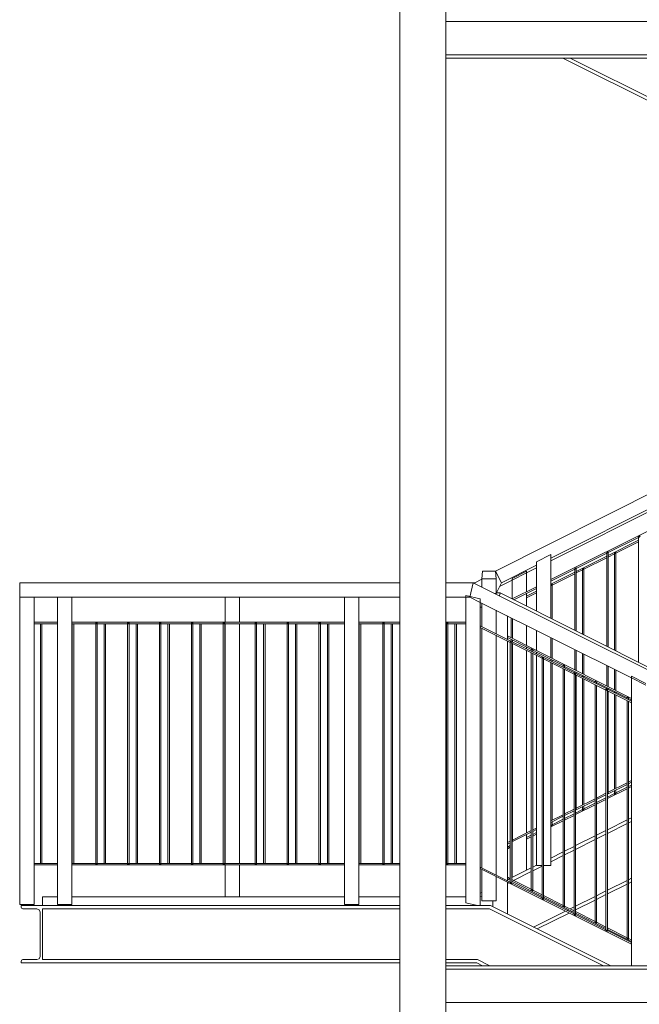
# Model space of a CAD drawing. Header units: centimetres. Extents: x -1589 to 108054, y -205274 to 31709.
# Tile 54 of 256: x -136 to 80, y -4782 to -4440. Entities that reach past the tile are written whole.
import ezdxf

# ---------------------------------------------------------------- set-up
doc = ezdxf.new("R2010")
doc.units = ezdxf.units.CM
doc.header["$LTSCALE"] = 0.01
doc.header["$MEASUREMENT"] = 0
doc.layers.add('2_barierki.ISTN_Nr_pióra__1', color=8, linetype='Continuous', lineweight=0)
doc.layers.add('2_lądowisko_IFC.ISTN_Nr_pióra__1', color=8, linetype='Continuous', lineweight=9)

msp = doc.modelspace()

# ---------------------------------------------------------------- linework, layer by layer
at = {"layer": '2_barierki.ISTN_Nr_pióra__1', "color": 8, "linetype": 'Continuous', "lineweight": 5, "ltscale": 0.1}
for p, q in [((29.98296, -4631.63556), (219.79066, -4536.21413)), ((49.2649, -4627.07833), (144.2649, -4579.46512)), ((49.2649, -4628.03194), (135.82554, -4584.75162)), ((49.2649, -4634.59258), (144.2649, -4587.17522)), ((69.23712, -4625.18267), (79.84823, -4619.88634)), ((69.23712, -4626.17615), (79.84823, -4620.87059)), ((79.84823, -4619.60693), (80.34823, -4619.35737)), ((79.84823, -4619.88634), (79.84823, -4619.60693)), ((79.84823, -4619.88634), (80.34823, -4619.63678)), ((79.84823, -4663.40859), (79.84823, -4619.88634)), ((71.90887, -4625.39929), (79.84823, -4621.42961)), ((44.2649, -4628.36765), (49.2649, -4625.872)), ((49.2649, -4648.06522), (49.2649, -4625.872)), ((58.12601, -4630.72856), (68.73712, -4625.43223)), ((58.12601, -4631.73171), (68.73712, -4626.42615)), ((60.79776, -4630.95485), (68.73712, -4626.98517)), ((68.73712, -4625.15282), (69.23712, -4624.90326)), ((68.73712, -4625.43223), (68.73712, -4625.15282)), ((68.73712, -4625.43223), (69.23712, -4625.18267)), ((68.73712, -4657.83425), (68.73712, -4625.43223)), ((69.23712, -4625.18267), (69.23712, -4624.90326)), ((69.23712, -4658.0851), (69.23712, -4625.18267)), ((69.23712, -4626.73517), (71.40887, -4625.64929)), ((71.40887, -4625.36978), (71.90887, -4625.11978)), ((71.40887, -4625.64929), (71.40887, -4625.36978)), ((71.40887, -4625.64929), (71.90887, -4625.39929)), ((71.40887, -4659.17465), (71.40887, -4625.64929)), ((71.90887, -4625.39929), (71.90887, -4625.11978)), ((71.90887, -4659.42549), (71.90887, -4625.39929)), ((32.02183, -4635.72041), (44.2649, -4629.58429)), ((40.82554, -4632.25162), (44.2649, -4630.53194)), ((44.2649, -4645.55677), (44.2649, -4628.36765)), ((49.2649, -4635.15141), (57.62601, -4630.97812)), ((57.62601, -4630.69871), (58.12601, -4630.44915)), ((57.62601, -4630.97812), (57.62601, -4630.69871)), ((57.62601, -4630.97812), (58.12601, -4630.72856)), ((57.62601, -4652.25991), (57.62601, -4630.97812)), ((58.12601, -4630.72856), (58.12601, -4630.44915)), ((58.12601, -4652.51076), (58.12601, -4630.72856)), ((58.12601, -4632.29072), (60.29776, -4631.20485)), ((60.29776, -4630.92534), (60.79776, -4630.67534)), ((60.29776, -4631.20485), (60.29776, -4630.92534)), ((60.29776, -4631.20485), (60.79776, -4630.95485)), ((60.29776, -4653.60031), (60.29776, -4631.20485)), ((60.79776, -4630.95485), (60.79776, -4630.67534)), ((60.79776, -4653.85115), (60.79776, -4630.95485)), ((22.76489, -4635.69177), (25.20025, -4634.47409)), ((25.20025, -4634.38078), (25.41755, -4631.63556)), ((25.20025, -4634.38078), (25.20025, -4637.18923)), ((30.20025, -4634.38078), (25.20025, -4634.38078)), ((25.41755, -4631.63556), (29.98296, -4631.63556)), ((29.98296, -4631.63556), (32.02183, -4635.72041)), ((30.20025, -4634.38078), (29.98296, -4631.63556)), ((30.20025, -4639.38078), (30.20025, -4634.38078)), ((35.82554, -4634.16145), (40.82554, -4631.66145)), ((35.82554, -4634.75162), (40.82554, -4632.25162)), ((35.82554, -4634.75162), (35.82554, -4634.16145)), ((40.82554, -4632.25162), (40.82554, -4631.66145)), ((40.82554, -4638.80492), (40.82554, -4632.25162)), ((49.2649, -4636.16226), (57.62601, -4631.98171)), ((49.68665, -4636.5104), (57.62601, -4632.54072)), ((-135.80015, -4640.69177), (-135.80015, -4635.69177)), ((-3.2996, -4635.69177), (-135.80015, -4635.69177)), ((22.20025, -4635.69177), (12.7004, -4635.69177)), ((21.02171, -4640.69177), (22.20025, -4635.69177)), ((289.38971, -4769.05833), (22.20022, -4635.69177)), ((22.20025, -4635.69177), (22.76489, -4635.69177)), ((22.76489, -4635.69177), (22.84031, -4636.01127)), ((30.28607, -4639.20832), (32.02183, -4635.72041)), ((31.40368, -4636.96255), (35.82554, -4634.75162)), ((35.80331, -4641.31167), (44.2649, -4637.08824)), ((35.82554, -4641.30057), (35.82554, -4634.75162)), ((36.36167, -4641.5918), (44.2649, -4637.64706)), ((49.2649, -4636.44177), (49.68665, -4636.23089)), ((49.2649, -4636.72128), (49.68665, -4636.5104)), ((49.68665, -4636.5104), (49.68665, -4636.23089)), ((49.68665, -4648.27681), (49.68665, -4636.5104)), ((-135.80015, -4640.69177), (-130.80015, -4640.69177)), ((-135.80015, -4747.69177), (-135.80015, -4640.69177)), ((-122.65523, -4640.69177), (-130.80015, -4640.69177)), ((-130.80015, -4747.69177), (-130.80015, -4640.69177)), ((-122.65523, -4640.69177), (-117.65523, -4640.69177)), ((-122.65523, -4747.69177), (-122.65523, -4640.69177)), ((-22.65523, -4640.69177), (-117.65523, -4640.69177)), ((-117.65523, -4747.69177), (-117.65523, -4640.69177)), ((-64.17446, -4649.44177), (-64.17446, -4640.69177)), ((-59.17446, -4649.44177), (-59.17446, -4640.69177)), ((-22.65523, -4640.69177), (-17.65523, -4640.69177)), ((-22.65523, -4747.69177), (-22.65523, -4640.69177)), ((-3.2996, -4640.69177), (-17.65523, -4640.69177)), ((-17.65523, -4747.69177), (-17.65523, -4640.69177)), ((19.70023, -4640.69177), (12.7004, -4640.69177)), ((19.70023, -4640.10251), (24.70023, -4641.28104)), ((19.70023, -4640.69177), (19.70023, -4640.10251)), ((21.02171, -4640.69177), (19.70023, -4640.69177)), ((19.70023, -4747.10251), (19.70023, -4640.69177)), ((24.70023, -4642.5279), (21.02168, -4640.69177)), ((24.70023, -4642.5279), (24.70023, -4641.28104)), ((29.59085, -4639.38078), (30.20025, -4639.38078)), ((31.61079, -4639.20832), (30.20025, -4639.20832)), ((30.20025, -4639.68496), (30.20025, -4639.38078)), ((31.35933, -4640.26351), (31.61079, -4639.20832)), ((290.43566, -4769.05833), (31.61079, -4639.20832)), ((40.82554, -4640.38194), (44.2649, -4638.66226)), ((40.82554, -4640.94096), (44.2649, -4639.22128)), ((40.82554, -4643.83128), (40.82554, -4639.36375)), ((77.34473, -4668.80519), (24.70023, -4642.5279)), ((24.70023, -4748.05833), (24.70023, -4642.5279)), ((25.20025, -4644.20832), (24.70023, -4644.20832)), ((25.20025, -4650.90981), (25.20025, -4642.77749)), ((30.20025, -4653.40554), (30.20025, -4645.27322)), ((34.11079, -4655.35747), (34.11079, -4647.22515)), ((35.40379, -4654.83685), (35.40379, -4647.87054)), ((35.90379, -4655.08842), (35.90379, -4648.12011)), ((-122.65523, -4649.44177), (-130.80015, -4649.44177)), ((-122.65523, -4649.94177), (-130.80015, -4649.94177)), ((-128.59113, -4733.44177), (-128.59113, -4649.94177)), ((-128.09113, -4733.44177), (-128.09113, -4649.94177)), ((-22.65523, -4649.44177), (-117.65523, -4649.44177)), ((-109.29412, -4649.94177), (-117.65523, -4649.94177)), ((-117.48002, -4733.44177), (-117.48002, -4649.94177)), ((-116.98002, -4733.44177), (-116.98002, -4649.94177)), ((-109.29412, -4649.69177), (-108.79412, -4649.69177)), ((-109.29412, -4649.94177), (-109.29412, -4649.69177)), ((-108.79412, -4649.94177), (-109.29412, -4649.94177)), ((-109.29412, -4733.44177), (-109.29412, -4649.94177)), ((-108.79412, -4649.94177), (-108.79412, -4649.69177)), ((-98.18301, -4649.94177), (-108.79412, -4649.94177)), ((-108.79412, -4733.44177), (-108.79412, -4649.94177)), ((-106.3689, -4733.44177), (-106.3689, -4649.94177)), ((-105.8689, -4733.44177), (-105.8689, -4649.94177)), ((-98.18301, -4649.69177), (-97.68301, -4649.69177)), ((-98.18301, -4649.94177), (-98.18301, -4649.69177)), ((-97.68301, -4649.94177), (-98.18301, -4649.94177)), ((-98.18301, -4733.44177), (-98.18301, -4649.94177)), ((-97.68301, -4649.94177), (-97.68301, -4649.69177)), ((-87.0719, -4649.94177), (-97.68301, -4649.94177)), ((-97.68301, -4733.44177), (-97.68301, -4649.94177)), ((-95.25779, -4733.44177), (-95.25779, -4649.94177)), ((-94.75779, -4733.44177), (-94.75779, -4649.94177)), ((-87.0719, -4649.69177), (-86.5719, -4649.69177)), ((-87.0719, -4649.94177), (-87.0719, -4649.69177)), ((-86.5719, -4649.94177), (-87.0719, -4649.94177)), ((-87.0719, -4733.44177), (-87.0719, -4649.94177)), ((-86.5719, -4649.94177), (-86.5719, -4649.69177)), ((-75.96079, -4649.94177), (-86.5719, -4649.94177)), ((-86.5719, -4733.44177), (-86.5719, -4649.94177)), ((-84.14668, -4733.44177), (-84.14668, -4649.94177)), ((-83.64668, -4733.44177), (-83.64668, -4649.94177)), ((-75.96079, -4649.69177), (-75.46079, -4649.69177)), ((-75.96079, -4649.94177), (-75.96079, -4649.69177)), ((-75.46079, -4649.94177), (-75.96079, -4649.94177)), ((-75.96079, -4733.44177), (-75.96079, -4649.94177)), ((-75.46079, -4649.94177), (-75.46079, -4649.69177)), ((-64.84968, -4649.94177), (-75.46079, -4649.94177)), ((-75.46079, -4733.44177), (-75.46079, -4649.94177)), ((-73.03557, -4733.44177), (-73.03557, -4649.94177)), ((-72.53557, -4733.44177), (-72.53557, -4649.94177)), ((-64.84968, -4649.69177), (-64.34968, -4649.69177)), ((-64.84968, -4649.94177), (-64.84968, -4649.69177)), ((-64.34968, -4649.94177), (-64.84968, -4649.94177)), ((-64.84968, -4733.44177), (-64.84968, -4649.94177)), ((-64.34968, -4649.94177), (-64.34968, -4649.69177)), ((-53.73857, -4649.94177), (-64.34968, -4649.94177)), ((-64.34968, -4733.44177), (-64.34968, -4649.94177)), ((-64.17446, -4733.44177), (-64.17446, -4649.94177)), ((-59.17446, -4733.44177), (-59.17446, -4649.94177)), ((-53.73857, -4649.69177), (-53.23857, -4649.69177)), ((-53.73857, -4649.94177), (-53.73857, -4649.69177)), ((-53.23857, -4649.94177), (-53.73857, -4649.94177)), ((-53.73857, -4733.44177), (-53.73857, -4649.94177)), ((-53.23857, -4649.94177), (-53.23857, -4649.69177)), ((-42.62746, -4649.94177), (-53.23857, -4649.94177)), ((-53.23857, -4733.44177), (-53.23857, -4649.94177)), ((-50.81335, -4733.44177), (-50.81335, -4649.94177)), ((-50.31335, -4733.44177), (-50.31335, -4649.94177)), ((-42.62746, -4649.69177), (-42.12746, -4649.69177)), ((-42.62746, -4649.94177), (-42.62746, -4649.69177)), ((-42.12746, -4649.94177), (-42.62746, -4649.94177)), ((-42.62746, -4733.44177), (-42.62746, -4649.94177)), ((-42.12746, -4649.94177), (-42.12746, -4649.69177)), ((-31.51634, -4649.94177), (-42.12746, -4649.94177)), ((-42.12746, -4733.44177), (-42.12746, -4649.94177)), ((-39.70224, -4733.44177), (-39.70224, -4649.94177)), ((-39.20224, -4733.44177), (-39.20224, -4649.94177)), ((-31.51634, -4649.69177), (-31.01634, -4649.69177)), ((-31.51634, -4649.94177), (-31.51634, -4649.69177)), ((-31.01634, -4649.94177), (-31.51634, -4649.94177)), ((-31.51634, -4733.44177), (-31.51634, -4649.94177)), ((-31.01634, -4649.94177), (-31.01634, -4649.69177)), ((-22.65523, -4649.94177), (-31.01634, -4649.94177)), ((-31.01634, -4733.44177), (-31.01634, -4649.94177)), ((-28.59113, -4733.44177), (-28.59113, -4649.94177)), ((-28.09113, -4733.44177), (-28.09113, -4649.94177)), ((-3.2996, -4649.44177), (-17.65523, -4649.44177)), ((-9.29412, -4649.94177), (-17.65523, -4649.94177)), ((-17.48002, -4733.44177), (-17.48002, -4649.94177)), ((-16.98002, -4733.44177), (-16.98002, -4649.94177)), ((-9.29412, -4649.69177), (-8.79412, -4649.69177)), ((-9.29412, -4649.94177), (-9.29412, -4649.69177)), ((-8.79412, -4649.94177), (-9.29412, -4649.94177)), ((-9.29412, -4733.44177), (-9.29412, -4649.94177)), ((-8.79412, -4649.94177), (-8.79412, -4649.69177)), ((-3.2996, -4649.94177), (-8.79412, -4649.94177)), ((-8.79412, -4733.44177), (-8.79412, -4649.94177)), ((-6.3689, -4733.44177), (-6.3689, -4649.94177)), ((-5.8689, -4733.44177), (-5.8689, -4649.94177)), ((19.70023, -4649.44177), (12.7004, -4649.44177)), ((12.9281, -4649.94177), (12.7004, -4649.94177)), ((12.9281, -4649.69177), (13.4281, -4649.69177)), ((12.9281, -4649.94177), (12.9281, -4649.69177)), ((13.4281, -4649.94177), (12.9281, -4649.94177)), ((12.9281, -4733.44177), (12.9281, -4649.94177)), ((13.4281, -4649.94177), (13.4281, -4649.69177)), ((19.70023, -4649.94177), (13.4281, -4649.94177)), ((13.4281, -4733.44177), (13.4281, -4649.94177)), ((15.85332, -4733.44177), (15.85332, -4649.94177)), ((16.35332, -4733.44177), (16.35332, -4649.94177)), ((77.34473, -4676.93752), (24.70023, -4650.66023)), ((35.15029, -4656.43516), (24.70023, -4651.21905)), ((25.20025, -4734.90981), (25.20025, -4651.46864)), ((40.82554, -4657.56473), (40.82554, -4650.57679)), ((30.20025, -4737.40554), (30.20025, -4653.96437)), ((77.34473, -4675.93881), (34.11079, -4654.1863)), ((53.58301, -4664.54321), (34.11079, -4654.74602)), ((44.2649, -4659.29519), (44.2649, -4652.29353)), ((49.2649, -4661.81086), (49.2649, -4654.78926)), ((49.68665, -4662.02306), (49.68665, -4654.99978)), ((34.11079, -4739.35747), (34.11079, -4655.9163)), ((35.15029, -4656.15575), (35.65029, -4656.40532)), ((35.15029, -4656.43516), (35.15029, -4656.15575)), ((35.65029, -4656.68473), (35.15029, -4656.43516)), ((35.15029, -4739.87633), (35.15029, -4656.43516)), ((35.40379, -4656.00287), (35.40379, -4655.4137)), ((35.65029, -4656.68473), (35.65029, -4656.40532)), ((46.2614, -4661.98123), (35.65029, -4656.68473)), ((35.65029, -4740.12591), (35.65029, -4656.68473)), ((35.90379, -4656.25244), (35.90379, -4655.66746)), ((35.90379, -4725.26152), (35.90379, -4656.81127)), ((40.82554, -4658.70911), (40.82554, -4658.16535)), ((40.82554, -4722.80492), (40.82554, -4659.26794)), ((42.4719, -4658.69665), (42.9719, -4658.94931)), ((42.4719, -4659.53089), (42.4719, -4658.69665)), ((42.4719, -4742.41654), (42.4719, -4660.08971)), ((42.9719, -4659.78046), (42.9719, -4658.94931)), ((42.9719, -4742.6692), (42.9719, -4660.33929)), ((44.2649, -4660.42585), (44.2649, -4659.9109)), ((44.2649, -4734.11982), (44.2649, -4660.98468)), ((46.2614, -4661.70182), (46.7614, -4661.95139)), ((46.2614, -4661.98123), (46.2614, -4661.70182)), ((46.7614, -4662.2308), (46.2614, -4661.98123)), ((46.2614, -4745.4224), (46.2614, -4661.98123)), ((46.7614, -4662.2308), (46.7614, -4661.95139)), ((57.62601, -4666.01763), (57.62601, -4658.96267)), ((58.12601, -4666.2692), (58.12601, -4659.21225)), ((60.29776, -4667.36188), (60.29776, -4660.29627)), ((60.79776, -4667.61345), (60.79776, -4660.54584)), ((57.37251, -4667.52729), (46.7614, -4662.2308)), ((46.7614, -4745.67197), (46.7614, -4662.2308)), ((49.2649, -4662.92158), (49.2649, -4662.4485)), ((49.2649, -4734.11982), (49.2649, -4663.48041)), ((49.68665, -4663.1321), (49.68665, -4662.66255)), ((49.68665, -4718.38207), (49.68665, -4663.69093)), ((53.58301, -4664.31131), (54.08301, -4664.56397)), ((53.58301, -4665.07695), (53.58301, -4664.31131)), ((54.08301, -4665.32653), (54.08301, -4664.56397)), ((64.69412, -4670.13362), (54.08301, -4664.79478)), ((68.73712, -4671.60802), (68.73712, -4664.50874)), ((69.23712, -4671.85959), (69.23712, -4664.75831)), ((53.58301, -4748.0312), (53.58301, -4665.63578)), ((54.08301, -4748.28386), (54.08301, -4665.88535)), ((57.37251, -4667.24788), (57.87251, -4667.49745)), ((57.37251, -4667.52729), (57.37251, -4667.24788)), ((57.87251, -4667.77687), (57.37251, -4667.52729)), ((57.37251, -4750.96847), (57.37251, -4667.52729)), ((57.62601, -4667.095), (57.62601, -4666.69194)), ((57.87251, -4667.77687), (57.87251, -4667.49745)), ((68.48362, -4673.07336), (57.87251, -4667.77687)), ((57.87251, -4751.21804), (57.87251, -4667.77687)), ((58.12601, -4667.34457), (58.12601, -4666.9457)), ((58.12601, -4714.16974), (58.12601, -4667.9034)), ((60.29776, -4668.42859), (60.29776, -4668.04791)), ((60.79776, -4668.67817), (60.79776, -4668.30167)), ((71.40887, -4672.95227), (71.40887, -4665.84234)), ((71.90887, -4673.20384), (71.90887, -4666.09191)), ((77.34473, -4668.21694), (82.34473, -4670.71267)), ((77.34473, -4668.80519), (77.34473, -4668.21694)), ((82.34473, -4671.30092), (77.34473, -4668.80519)), ((77.34473, -4769.05833), (77.34473, -4668.80519)), ((60.29776, -4713.08575), (60.29776, -4668.98742)), ((60.79776, -4712.83618), (60.79776, -4669.23699)), ((64.69412, -4669.92596), (65.19412, -4670.17862)), ((64.69412, -4670.62302), (64.69412, -4669.92596)), ((64.69412, -4753.64586), (64.69412, -4671.18185)), ((65.19412, -4670.87259), (65.19412, -4670.17862)), ((75.80523, -4675.72402), (65.19412, -4670.38518)), ((65.19412, -4753.89852), (65.19412, -4671.43142)), ((68.73712, -4672.64106), (68.73712, -4672.33106)), ((68.48362, -4672.79395), (68.98362, -4673.04352)), ((68.48362, -4673.07336), (68.48362, -4672.79395)), ((68.98362, -4673.32293), (68.48362, -4673.07336)), ((68.48362, -4756.51453), (68.48362, -4673.07336)), ((68.98362, -4673.32293), (68.98362, -4673.04352)), ((77.34473, -4677.49634), (68.98362, -4673.32293)), ((68.98362, -4756.76411), (68.98362, -4673.32293)), ((69.23712, -4672.89064), (69.23712, -4672.58482)), ((69.23712, -4708.62385), (69.23712, -4673.44946)), ((71.40887, -4673.97466), (71.40887, -4673.68703)), ((71.40887, -4707.53986), (71.40887, -4674.53349)), ((71.90887, -4674.22423), (71.90887, -4673.94079)), ((71.90887, -4707.29029), (71.90887, -4674.78306)), ((75.80523, -4675.54062), (76.30523, -4675.79328)), ((75.80523, -4676.16909), (75.80523, -4675.54062)), ((75.80523, -4759.26052), (75.80523, -4676.72791)), ((76.30523, -4676.41866), (76.30523, -4675.79328)), ((77.34473, -4676.4986), (76.30523, -4675.97559)), ((76.30523, -4759.51318), (76.30523, -4676.97748)), ((68.98362, -4709.3092), (75.80523, -4705.90432)), ((69.23712, -4708.62385), (75.80523, -4705.3455)), ((76.30523, -4705.09594), (77.34473, -4704.57709)), ((76.30523, -4705.65476), (77.34473, -4705.13592)), ((76.30523, -4706.64209), (77.34473, -4706.12234)), ((65.19412, -4710.64183), (68.48362, -4708.99994)), ((65.19412, -4711.20065), (68.48362, -4709.55876)), ((68.98362, -4710.86191), (75.80523, -4707.45111)), ((68.98362, -4708.75037), (69.23712, -4708.62385)), ((68.98362, -4709.02979), (69.23712, -4708.90326)), ((68.98362, -4710.3029), (71.40887, -4709.09027)), ((69.23712, -4708.90326), (69.23712, -4708.62385)), ((71.40887, -4709.09027), (71.40887, -4708.09868)), ((71.40887, -4709.09027), (71.90887, -4708.84027)), ((71.40887, -4709.36978), (71.40887, -4709.09027)), ((71.40887, -4709.36978), (71.90887, -4709.11978)), ((71.90887, -4708.84027), (75.80523, -4706.89209)), ((71.90887, -4708.84027), (71.90887, -4707.84912)), ((71.90887, -4709.11978), (71.90887, -4708.84027)), ((76.30523, -4707.20111), (77.34473, -4706.68136)), ((57.87251, -4714.85509), (64.69412, -4711.45022)), ((57.87251, -4716.41747), (64.69412, -4713.00666)), ((58.12601, -4714.16974), (64.69412, -4710.89139)), ((60.79776, -4714.39583), (64.69412, -4712.44765)), ((60.79776, -4714.39583), (60.79776, -4713.39501)), ((65.19412, -4712.19765), (68.48362, -4710.5529)), ((65.19412, -4712.75666), (68.48362, -4711.11191)), ((49.2649, -4718.59258), (53.58301, -4716.43728)), ((54.08301, -4716.18772), (57.37251, -4714.54583)), ((54.08301, -4716.74654), (57.37251, -4715.10465)), ((54.08301, -4717.7532), (57.37251, -4716.10845)), ((54.08301, -4718.31222), (57.37251, -4716.66747)), ((57.87251, -4714.29626), (58.12601, -4714.16974)), ((57.87251, -4714.57568), (58.12601, -4714.44915)), ((57.87251, -4715.85845), (60.29776, -4714.64583)), ((58.12601, -4714.44915), (58.12601, -4714.16974)), ((60.29776, -4714.64583), (60.29776, -4713.64457)), ((60.29776, -4714.64583), (60.79776, -4714.39583)), ((60.29776, -4714.92534), (60.29776, -4714.64583)), ((60.29776, -4714.92534), (60.79776, -4714.67534)), ((60.79776, -4714.67534), (60.79776, -4714.39583)), ((49.2649, -4719.15141), (53.58301, -4716.99611)), ((49.2649, -4720.72128), (53.58301, -4718.56222)), ((49.2649, -4720.16226), (49.68665, -4719.95138)), ((49.2649, -4720.44177), (49.68665, -4720.23089)), ((49.68665, -4719.95138), (53.58301, -4718.0032)), ((49.68665, -4719.95138), (49.68665, -4718.9409)), ((49.68665, -4720.23089), (49.68665, -4719.95138)), ((35.65029, -4725.94687), (42.4719, -4722.542)), ((35.90379, -4725.26152), (42.4719, -4721.98317)), ((40.82554, -4735.74576), (40.82554, -4723.36375)), ((40.82554, -4724.38194), (42.4719, -4723.55876)), ((42.9719, -4721.73361), (44.2649, -4721.08824)), ((42.9719, -4722.29243), (44.2649, -4721.64706)), ((42.9719, -4723.30876), (44.2649, -4722.66226)), ((42.9719, -4723.86778), (44.2649, -4723.22128)), ((34.11079, -4726.15646), (35.15029, -4725.63761)), ((34.11079, -4726.71528), (35.15029, -4726.19643)), ((35.65029, -4725.38805), (35.90379, -4725.26152)), ((35.65029, -4725.66746), (35.90379, -4725.54093)), ((35.65029, -4726.96956), (35.82554, -4726.88194)), ((35.82554, -4738.24576), (35.82554, -4725.8594)), ((35.90379, -4725.54093), (35.90379, -4725.26152)), ((40.82554, -4724.94096), (42.4719, -4724.11778)), ((34.11079, -4727.73931), (35.15029, -4727.21956)), ((34.11079, -4728.29833), (35.15029, -4727.77858)), ((35.65029, -4727.52858), (35.82554, -4727.44096)), ((-122.65523, -4733.44177), (-130.80015, -4733.44177)), ((-122.65523, -4733.94177), (-130.80015, -4733.94177)), ((-109.29412, -4733.44177), (-117.65523, -4733.44177)), ((-22.65523, -4733.94177), (-117.65523, -4733.94177)), ((-108.79412, -4733.44177), (-109.29412, -4733.44177)), ((-109.29412, -4733.69177), (-109.29412, -4733.44177)), ((-109.29412, -4733.69177), (-108.79412, -4733.69177)), ((-98.18301, -4733.44177), (-108.79412, -4733.44177)), ((-108.79412, -4733.69177), (-108.79412, -4733.44177)), ((-97.68301, -4733.44177), (-98.18301, -4733.44177)), ((-98.18301, -4733.69177), (-98.18301, -4733.44177)), ((-98.18301, -4733.69177), (-97.68301, -4733.69177)), ((-87.0719, -4733.44177), (-97.68301, -4733.44177)), ((-97.68301, -4733.69177), (-97.68301, -4733.44177)), ((-86.5719, -4733.44177), (-87.0719, -4733.44177)), ((-87.0719, -4733.69177), (-87.0719, -4733.44177)), ((-87.0719, -4733.69177), (-86.5719, -4733.69177)), ((-75.96079, -4733.44177), (-86.5719, -4733.44177)), ((-86.5719, -4733.69177), (-86.5719, -4733.44177)), ((-75.46079, -4733.44177), (-75.96079, -4733.44177)), ((-75.96079, -4733.69177), (-75.96079, -4733.44177)), ((-75.96079, -4733.69177), (-75.46079, -4733.69177)), ((-64.84968, -4733.44177), (-75.46079, -4733.44177)), ((-75.46079, -4733.69177), (-75.46079, -4733.44177)), ((-64.34968, -4733.44177), (-64.84968, -4733.44177)), ((-64.84968, -4733.69177), (-64.84968, -4733.44177)), ((-64.84968, -4733.69177), (-64.34968, -4733.69177)), ((-53.73857, -4733.44177), (-64.34968, -4733.44177)), ((-64.34968, -4733.69177), (-64.34968, -4733.44177)), ((-64.17446, -4745.05833), (-64.17446, -4733.94177)), ((-59.17446, -4745.05833), (-59.17446, -4733.94177)), ((-53.23857, -4733.44177), (-53.73857, -4733.44177)), ((-53.73857, -4733.69177), (-53.73857, -4733.44177)), ((-53.73857, -4733.69177), (-53.23857, -4733.69177)), ((-42.62746, -4733.44177), (-53.23857, -4733.44177)), ((-53.23857, -4733.69177), (-53.23857, -4733.44177)), ((-42.12746, -4733.44177), (-42.62746, -4733.44177)), ((-42.62746, -4733.69177), (-42.62746, -4733.44177)), ((-42.62746, -4733.69177), (-42.12746, -4733.69177)), ((-31.51634, -4733.44177), (-42.12746, -4733.44177)), ((-42.12746, -4733.69177), (-42.12746, -4733.44177)), ((-31.01634, -4733.44177), (-31.51634, -4733.44177)), ((-31.51634, -4733.69177), (-31.51634, -4733.44177)), ((-31.51634, -4733.69177), (-31.01634, -4733.69177)), ((-22.65523, -4733.44177), (-31.01634, -4733.44177)), ((-31.01634, -4733.69177), (-31.01634, -4733.44177)), ((-9.29412, -4733.44177), (-17.65523, -4733.44177)), ((-3.2996, -4733.94177), (-17.65523, -4733.94177)), ((-8.79412, -4733.44177), (-9.29412, -4733.44177)), ((-9.29412, -4733.69177), (-9.29412, -4733.44177)), ((-9.29412, -4733.69177), (-8.79412, -4733.69177)), ((-3.2996, -4733.44177), (-8.79412, -4733.44177)), ((-8.79412, -4733.69177), (-8.79412, -4733.44177)), ((12.9281, -4733.44177), (12.7004, -4733.44177)), ((19.70023, -4733.94177), (12.7004, -4733.94177)), ((13.4281, -4733.44177), (12.9281, -4733.44177)), ((12.9281, -4733.69177), (12.9281, -4733.44177)), ((12.9281, -4733.69177), (13.4281, -4733.69177)), ((19.70023, -4733.44177), (13.4281, -4733.44177)), ((13.4281, -4733.69177), (13.4281, -4733.44177)), ((35.15029, -4739.87633), (24.70023, -4734.66023)), ((77.34473, -4761.49634), (24.70023, -4735.21905)), ((25.20025, -4746.38078), (25.20025, -4735.46864)), ((44.2649, -4734.11982), (46.2614, -4734.11982)), ((46.7614, -4734.11982), (49.2649, -4734.11982)), ((30.20025, -4746.38078), (30.20025, -4737.96437)), ((35.15029, -4738.71679), (34.11079, -4738.19151)), ((35.15029, -4739.277), (34.11079, -4738.75173)), ((34.11079, -4751.01352), (34.11079, -4739.9163)), ((35.65029, -4740.12591), (35.15029, -4739.87633)), ((35.15029, -4740.15575), (35.15029, -4739.87633)), ((35.15029, -4740.15575), (35.65029, -4740.40532)), ((42.4719, -4742.41654), (35.65029, -4738.96945)), ((46.2614, -4744.89166), (35.65029, -4739.52966)), ((46.2614, -4745.4224), (35.65029, -4740.12591)), ((35.65029, -4740.40532), (35.65029, -4740.12591)), ((42.9719, -4742.6692), (42.4719, -4742.41654)), ((42.4719, -4742.69665), (42.4719, -4742.41654)), ((42.4719, -4742.69665), (42.9719, -4742.94931)), ((46.2614, -4744.33145), (42.9719, -4742.6692)), ((42.9719, -4742.94931), (42.9719, -4742.6692)), ((-135.80015, -4747.69177), (-130.80015, -4747.69177)), ((-122.65523, -4747.69177), (-117.65523, -4747.69177)), ((-22.65523, -4747.69177), (-17.65523, -4747.69177)), ((19.70023, -4747.10251), (23.75535, -4748.05833)), ((25.20025, -4746.38078), (30.20025, -4746.38078)), ((29.11079, -4748.51352), (29.11079, -4746.38078)), ((46.7614, -4745.67197), (46.2614, -4745.4224)), ((46.2614, -4745.70182), (46.2614, -4745.4224)), ((46.2614, -4745.70182), (46.7614, -4745.95139)), ((53.58301, -4748.0312), (46.7614, -4744.58411)), ((57.37251, -4750.50632), (46.7614, -4745.14432)), ((57.37251, -4750.96847), (46.7614, -4745.67197)), ((46.7614, -4745.95139), (46.7614, -4745.67197)), ((54.08301, -4748.28386), (53.58301, -4748.0312)), ((53.58301, -4748.31131), (53.58301, -4748.0312)), ((53.58301, -4748.31131), (54.08301, -4748.56397)), ((57.37251, -4749.94611), (54.08301, -4748.28386)), ((54.08301, -4748.56397), (54.08301, -4748.28386)), ((57.87251, -4751.21804), (57.37251, -4750.96847)), ((57.37251, -4751.24788), (57.37251, -4750.96847)), ((64.69412, -4753.64586), (57.87251, -4750.19877)), ((68.48362, -4756.12098), (57.87251, -4750.75898)), ((57.37251, -4751.24788), (57.87251, -4751.49745)), ((68.48362, -4756.51453), (57.87251, -4751.21804)), ((57.87251, -4751.49745), (57.87251, -4751.21804)), ((65.19412, -4753.89852), (64.69412, -4753.64586)), ((64.69412, -4753.92596), (64.69412, -4753.64586)), ((64.69412, -4753.92596), (65.19412, -4754.17862)), ((68.48362, -4755.56077), (65.19412, -4753.89852)), ((65.19412, -4754.17862), (65.19412, -4753.89852)), ((68.98362, -4756.76411), (68.48362, -4756.51453)), ((68.48362, -4756.79395), (68.48362, -4756.51453)), ((68.48362, -4756.79395), (68.98362, -4757.04352)), ((75.80523, -4759.26052), (68.98362, -4755.81343)), ((77.34473, -4760.59866), (68.98362, -4756.37364)), ((77.34473, -4760.93752), (68.98362, -4756.76411)), ((68.98362, -4757.04352), (68.98362, -4756.76411)), ((76.30523, -4759.51318), (75.80523, -4759.26052)), ((75.80523, -4759.54062), (75.80523, -4759.26052)), ((75.80523, -4759.54062), (76.30523, -4759.79328)), ((77.34473, -4760.03845), (76.30523, -4759.51318)), ((76.30523, -4759.79328), (76.30523, -4759.51318))]:
    msp.add_line(p, q, dxfattribs=at)
at = {"layer": '2_lądowisko_IFC.ISTN_Nr_pióra__1', "color": 8, "linetype": 'Continuous', "lineweight": 5, "ltscale": 0.1}
for p, q in [((-3.2996, -4107.05833), (-3.2996, -4797.29839)), ((12.7004, -4107.05833), (12.7004, -4794.81827)), ((531.7004, -4440.25833), (12.7004, -4440.25833)), ((531.7004, -4451.85833), (12.7004, -4451.85833)), ((370.0004, -4453.05833), (12.7004, -4453.05833)), ((353.47905, -4603.05833), (53.47904, -4453.05833)), ((353.75053, -4601.90833), (56.05052, -4453.05833)), ((75.80523, -4718.25591), (68.98362, -4721.66672)), ((75.80523, -4719.54165), (68.98362, -4722.95246)), ((77.34473, -4717.48616), (76.30523, -4718.00591)), ((77.34473, -4718.7719), (76.30523, -4719.29165)), ((68.48362, -4721.91672), (65.19412, -4723.56147)), ((68.48362, -4723.20246), (65.19412, -4724.84721)), ((64.69412, -4723.81147), (57.87251, -4727.22227)), ((64.69412, -4725.09721), (57.87251, -4728.50801)), ((53.58301, -4729.36702), (49.2649, -4731.52608)), ((57.37251, -4727.47227), (54.08301, -4729.11702)), ((57.37251, -4728.75801), (54.08301, -4730.40276)), ((44.2649, -4734.02608), (42.9719, -4734.67258)), ((53.58301, -4730.65276), (49.2649, -4732.81182)), ((42.4719, -4734.92258), (35.65029, -4738.33338)), ((42.4719, -4736.20832), (36.29652, -4739.29601)), ((46.2614, -4734.31357), (42.9719, -4735.95832)), ((34.46034, -4738.92836), (34.11079, -4739.10313)), ((34.58377, -4740.15238), (34.11079, -4740.38887)), ((35.15029, -4738.58338), (35.01758, -4738.64974)), ((35.15029, -4739.86912), (35.14307, -4739.87273)), ((35.73927, -4739.57463), (35.65029, -4739.61912)), ((75.80523, -4739.33085), (68.98362, -4742.74166)), ((75.80523, -4740.61659), (68.98362, -4744.0274)), ((77.34473, -4738.5611), (76.30523, -4739.08085)), ((77.34473, -4739.84684), (76.30523, -4740.36659)), ((25.20025, -4743.5584), (24.70023, -4743.80841)), ((68.48362, -4742.99166), (65.19412, -4744.63641)), ((68.48362, -4744.2774), (65.19412, -4745.92215)), ((-127.79999, -4748.05833), (-127.7996, -4745.05833)), ((-127.7996, -4745.05833), (-122.65523, -4745.05833)), ((-117.65523, -4745.05833), (-22.65523, -4745.05833)), ((-17.65523, -4745.05833), (-3.2996, -4745.05833)), ((12.7004, -4745.05833), (19.70023, -4745.05833)), ((22.2004, -4748.05833), (22.2004, -4747.69182)), ((25.20025, -4744.84414), (24.70023, -4745.09415)), ((64.69412, -4744.88641), (57.87251, -4748.29721)), ((64.69412, -4746.17215), (57.87251, -4749.58295)), ((-127.79999, -4748.05833), (-135.2996, -4748.05833)), ((-135.2996, -4748.60833), (-135.2996, -4748.05833)), ((-135.12386, -4749.03259), (-135.2996, -4748.60833)), ((-134.6996, -4749.20833), (-135.12386, -4749.03259)), ((-129.7996, -4749.20833), (-134.6996, -4749.20833)), ((-128.98643, -4749.54515), (-129.7996, -4749.20833)), ((-128.6496, -4750.35833), (-128.98643, -4749.54515)), ((-128.6496, -4765.75833), (-128.6496, -4750.35833)), ((-3.2996, -4748.05833), (-127.79999, -4748.05833)), ((-127.79999, -4766.90833), (-127.79999, -4749.20833)), ((-3.2996, -4749.20833), (-127.79999, -4749.20833)), ((28.2004, -4748.05833), (12.7004, -4748.05833)), ((27.92892, -4749.20833), (12.7004, -4749.20833)), ((67.62892, -4769.05833), (27.92892, -4749.20833)), ((70.2004, -4769.05833), (28.2004, -4748.05833)), ((54.38988, -4750.03853), (43.27534, -4755.5958)), ((55.67672, -4750.68085), (44.56108, -4756.23867)), ((55.42377, -4749.52158), (54.94919, -4749.75887)), ((57.37251, -4748.54721), (55.98102, -4749.24296)), ((56.70271, -4750.16785), (56.23603, -4750.40119)), ((57.37251, -4749.83295), (57.25995, -4749.88923)), ((-135.2996, -4767.50833), (-135.12386, -4767.08406)), ((-135.2996, -4768.05833), (-135.2996, -4767.50833)), ((-127.79999, -4768.05833), (-135.2996, -4768.05833)), ((-135.12386, -4767.08406), (-134.6996, -4766.90833)), ((-134.6996, -4766.90833), (-129.7996, -4766.90833)), ((-129.7996, -4766.90833), (-128.98643, -4766.5715)), ((-128.98643, -4766.5715), (-128.6496, -4765.75833)), ((-3.2996, -4766.90833), (-127.79999, -4766.90833)), ((-3.2996, -4768.05833), (-127.79999, -4768.05833)), ((23.75052, -4766.90833), (12.7004, -4766.90833)), ((23.47904, -4768.05833), (12.7004, -4768.05833)), ((25.47904, -4769.05833), (23.47904, -4768.05833)), ((28.05052, -4769.05833), (23.75052, -4766.90833)), ((370.0004, -4769.05833), (12.7004, -4769.05833)), ((531.7004, -4770.25833), (12.7004, -4770.25833)), ((531.7004, -4781.85833), (12.7004, -4781.85833))]:
    msp.add_line(p, q, dxfattribs=at)

doc.saveas('drawing.dxf')
